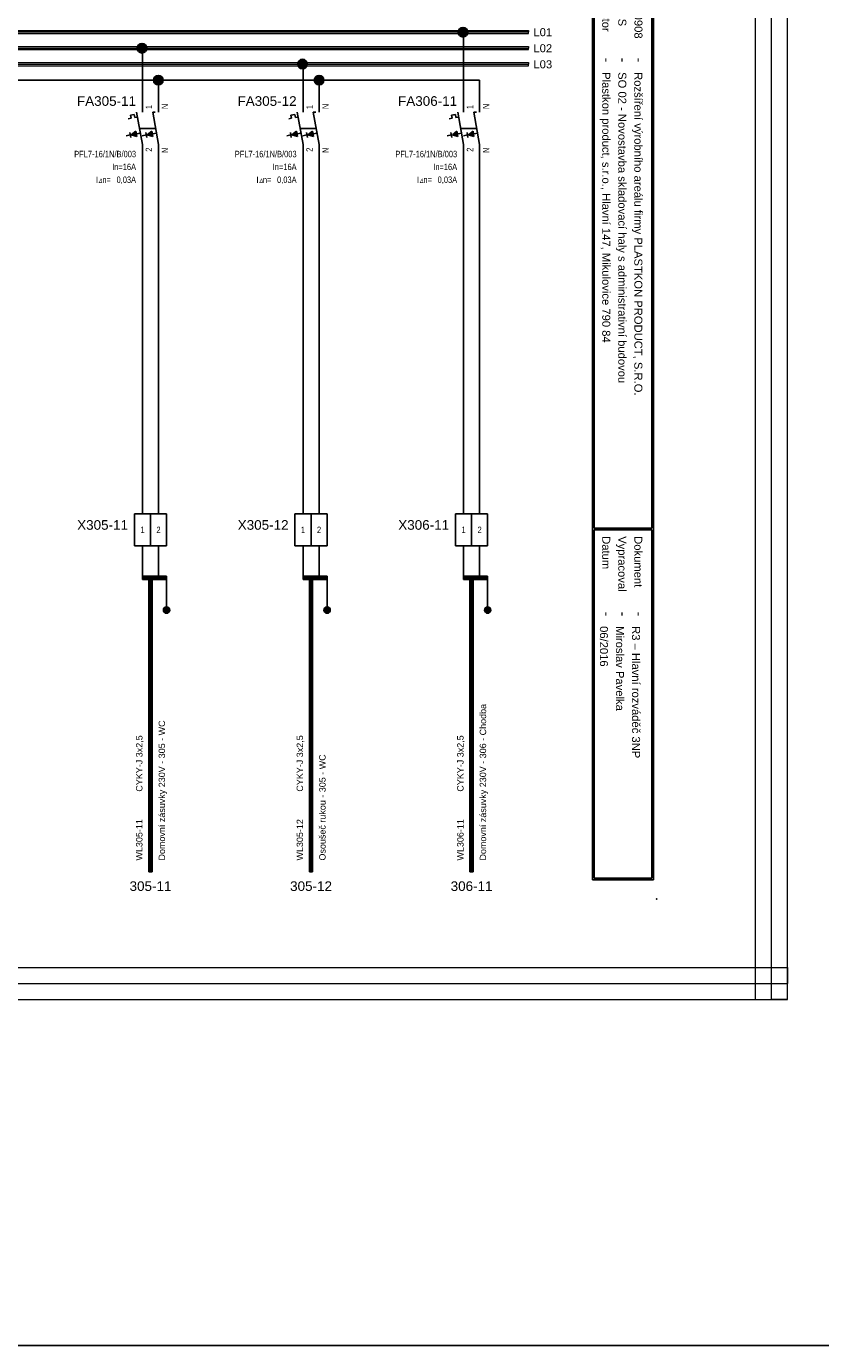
# Model space of a CAD drawing. Extents: x -3642 to 3381, y 3251 to 3904.
# Tile 27 of 41: x 877 to 1125, y 3251 to 3662. Entities that reach past the tile are written whole.
import ezdxf
from ezdxf.enums import TextEntityAlignment as Align

# ---------------------------------------------------------------- set-up
doc = ezdxf.new("R2010")
doc.units = 0
doc.header["$MEASUREMENT"] = 0
for name, color, linetype in [('1-KRESBA', 7, 'Continuous'), ('__Bílá', 7, 'Continuous'), ('__Oranžová', 30, 'Continuous'), ('__Rudá 010', 10, 'Continuous'), ('__Vínová 220', 220, 'Continuous'), ('__Černá 250', 7, 'Continuous')]:
    doc.layers.add(name, color=color, linetype=linetype)
doc.styles.add('Arial', font='arial.ttf')
doc.styles.add('GENERATED_STYLE_1', font='arial.ttf')
doc.styles.add('GREEKC', font='greekc', dxfattribs={"width": 0.8, "height": 1.3})

# ---------------------------------------------------------------- blocks, each defined once
blk = doc.blocks.new('BLK_Razítko_malé_pro_rozváděče')
at = {"layer": '__Bílá'}
for p, q in [((15, -1), (15, -20)), ((15, -1), (294, -1)), ((15.5, -1.5), (15.5, -19.5)), ((15.5, -1.5), (184.5, -1.5)), ((184.5, -1.5), (184.5, -19.5)), ((185, -1.5), (185, -19.5)), ((185, -1.5), (293.5, -1.5)), ((293.5, -19.5), (293.5, -1.5)), ((294, -20), (294, -1)), ((15, -20), (294, -20)), ((15.5, -19.5), (184.5, -19.5)), ((185, -19.5), (293.5, -19.5)), ((15, -405), (15, -419)), ((15, -405), (294, -405)), ((15.5, -405.5), (15.5, -418.5)), ((15.5, -405.5), (194.5, -405.5)), ((194.5, -405.5), (194.5, -418.5)), ((195, -405.5), (195, -418.5)), ((195, -405.5), (293.5, -405.5)), ((293.5, -405.5), (293.5, -418.5)), ((294, -405), (294, -419)), ((15, -419), (294, -419)), ((15.5, -418.5), (194.5, -418.5)), ((195, -418.5), (293.5, -418.5))]:
    blk.add_line(p, q, dxfattribs=at)
for p in [(0, 0), (300, 0), (0, -420), (300, -420)]:
    blk.add_point(p, dxfattribs=at)
at = {"layer": '__Bílá', "style": 'Arial'}
for s, height, p in [('-', 3, (38, -7)), ('Dokument', 2.5, (187, -7)), ('-', 3, (210.5, -7)), ('SO/PS', 2.5, (17.5, -12)), ('-', 3, (38, -12)), ('Vypracoval', 2.5, (187, -12)), ('-', 3, (210.5, -12)), ('Investor', 2.5, (17.5, -17)), ('-', 3, (38, -17)), ('Datum', 2.5, (187, -17)), ('-', 3, (210.5, -17)), ('PVLK PROJECT s.r.o. , Langrova 195/33,  787 01 Šumperk', 2.5, (17.5, -411)), ('Copyright © 2012 PVLK', 2.5, (197, -411)), ('Telefon: 773 836 685, mobil: 777 848 204, e-mail: %%Upavelka@pvlk.cz', 2.5, (17.5, -416)), ('Číslo dokumentu .....', 2.5, (197, -416))]:
    blk.add_text(s, height=height, dxfattribs=at).set_placement(p)
at = {"layer": '__Vínová 220', "char_height": 2.5, "attachment_point": 7, "style": 'Arial'}
for s, insert in [('715 0908', (17.5, -7)), ('Rozšíření výrobního areálu firmy PLASTKON PRODUCT, S.R.O.', (42.5, -7.75)), ('R3 – Hlavní rozváděč 3NP', (215, -7.75)), ('SO 02 - Novostavba skladovací haly s administrativní budovou', (42.5, -12.75)), ('Miroslav Pavelka', (215, -12.75)), ('Plastkon product, s.r.o., Hlavní 147, Mikulovice 790 84', (42.5, -17.75)), ('06/2016', (215, -17.75))]:
    blk.add_mtext(s, dxfattribs=dict(at, insert=insert))
at = {"layer": '__Vínová 220', "style": 'Arial'}
blk.add_attdef('ČÍSLO', text='', height=4, dxfattribs=at).set_placement((290, -416), align=Align.RIGHT)
blk = doc.blocks.new('V0109A02')
for p, q in [((0, 0), (0, 10)), ((5, 10), (0, 10)), ((5, 0), (5, 10)), ((10, 10), (5, 10)), ((10, 0), (10, 10)), ((5, 0), (0, 0)), ((10, 0), (5, 0))]:
    blk.add_line(p, q)
at = {"style": 'Arial'}
blk.add_attdef('POPIS', text='', height=3, dxfattribs=at).set_placement((-2, 5), align=Align.RIGHT)
at = {"style": 'Arial', "width": 0.8}
for tag, p in [('S1', (2.5, 5)), ('S2', (7.5, 5))]:
    blk.add_attdef(tag, text='', height=2, dxfattribs=at).set_placement(p, align=Align.MIDDLE)
blk = doc.blocks.new('V0085A01')
h = blk.add_hatch(color=256)
edge = h.paths.add_edge_path()
edge.add_arc((0, 0), 1, 0, 360)
blk.add_circle((0, 0), 1)
blk = doc.blocks.new('FEVA0910')
h = blk.add_hatch(color=256)
h.paths.add_polyline_path([(-1.92, -1.71), (-2.06, -0.92), (-3.5, -2)])
h.paths.add_polyline_path([(-3.5, -2), (-1.77, -2.5), (-1.92, -1.71)])
h = blk.add_hatch(color=256)
h.paths.add_polyline_path([(2.94, -0.92), (1.5, -2), (3.08, -1.71)])
h.paths.add_polyline_path([(3.08, -1.71), (1.5, -2), (3.23, -2.5)])
for p, q in [((0, 5), (0, 10)), ((5, 5), (5, 10)), ((-3.75, 4.14), (-2.56, 4.35)), ((-3.75, 4.14), (-3.57, 3.12)), ((-2.56, 4.35), (-2.38, 3.34)), ((-1.82, 5), (0, -5)), ((3.18, 5), (5, -5)), ((3.18, 5), (4, 5)), ((-4.45, 2.96), (-3.57, 3.12)), ((-2.38, 3.34), (-1.54, 3.49)), ((-0.91, 0), (4.09, 0)), ((-3.79, -2.07), (-5.07, -2.29)), ((-3.93, -1.27), (-3.65, -2.86)), ((-3.5, -2), (-2.06, -0.92)), ((-3.5, -2), (-0.64, -1.48)), ((-3.5, -2), (-1.77, -2.5)), ((-2.06, -0.92), (-1.77, -2.5)), ((1.21, -2.07), (-0.07, -2.29)), ((1.07, -1.27), (1.35, -2.86)), ((1.5, -2), (2.94, -0.92)), ((1.5, -2), (4.36, -1.48)), ((1.5, -2), (3.23, -2.5)), ((2.94, -0.92), (3.23, -2.5)), ((0, -5), (0, -10)), ((5, -5), (5, -10))]:
    blk.add_line(p, q)
at = {"style": 'Arial', "width": 0.8}
for s, p in [('I', (-14.5, -17)), ('n=', (-12.5, -17))]:
    blk.add_text(s, height=2, dxfattribs=at).set_placement(p)
at = {"style": 'GREEKC', "oblique": 10, "width": 0.8}
blk.add_text('D', height=1.3, dxfattribs=at).set_placement((-13.68, -17))
at = {"style": 'Arial'}
blk.add_attdef('POPIS', text='', height=3, dxfattribs=at).set_placement((-2, 7), align=Align.RIGHT)
at = {"style": 'Arial', "width": 0.8}
for tag, p in [('NO1', (3, 6)), ('NO2', (8, 6))]:
    blk.add_attdef(tag, p, '', height=2, rotation=90, dxfattribs=at)
for tag, p in [('TYP', (-2, -9)), ('PROUD', (-2, -13)), ('REZID', (-2, -17)), ('DOPLŇ1', (-2, -21)), ('DOPLŇ2', (-2, -25))]:
    blk.add_attdef(tag, text='', height=2, dxfattribs=at).set_placement(p, align=Align.RIGHT)
for tag, p in [('CO1', (3, -6)), ('CO2', (8, -6))]:
    blk.add_attdef(tag, text='', height=2, rotation=90, dxfattribs=at).set_placement(p, align=Align.RIGHT)
blk = doc.blocks.new('L0001A02')
at = {"linetype": 'Continuous'}
h = blk.add_hatch(color=256, dxfattribs=at)
edge = h.paths.add_edge_path()
edge.add_arc((0, 0), 1.5, 0, 360)
blk.add_circle((0, 0), 1.5)

msp = doc.modelspace()

# ---------------------------------------------------------------- linework, layer by layer
at = {"layer": '1-KRESBA'}
for p, q in [((1013.41, 3640), (1013.41, 3660)), ((913.41, 3640), (913.41, 3654.84)), ((963.41, 3640), (963.41, 3650)), ((995.8, 3645), (688.23, 3645)), ((918.41, 3645), (888.23, 3645)), ((918.41, 3640), (918.41, 3645)), ((968.41, 3645), (938.23, 3645)), ((968.41, 3640), (968.41, 3645)), ((1018.41, 3645), (988.23, 3645)), ((1018.41, 3640), (1018.41, 3645)), ((913.41, 3510), (913.41, 3620)), ((918.41, 3620), (918.41, 3510)), ((963.41, 3510), (963.41, 3620)), ((968.41, 3620), (968.41, 3510)), ((1013.41, 3510), (1013.41, 3620)), ((1018.41, 3620), (1018.41, 3510)), ((913.41, 3500), (913.41, 3490)), ((918.41, 3500), (918.41, 3490)), ((963.41, 3500), (963.41, 3490)), ((968.41, 3500), (968.41, 3490)), ((1013.41, 3500), (1013.41, 3490)), ((1018.41, 3500), (1018.41, 3490)), ((913.41, 3490.5), (913.41, 3490)), ((913.41, 3490.5), (920.91, 3490.5)), ((913.41, 3489.5), (913.41, 3490)), ((913.41, 3490), (920.91, 3490)), ((913.41, 3489.5), (920.91, 3489.5)), ((915.41, 3398.53), (915.41, 3490.5)), ((915.41, 3490.5), (915.91, 3490.5)), ((915.91, 3398.53), (915.91, 3490.5)), ((916.41, 3490.5), (915.91, 3490.5)), ((916.41, 3398.53), (916.41, 3490.5)), ((920.91, 3490.5), (920.91, 3490)), ((920.91, 3490), (920.91, 3480)), ((920.91, 3489.5), (920.91, 3490)), ((963.41, 3490.5), (963.41, 3490)), ((963.41, 3490.5), (970.91, 3490.5)), ((963.41, 3489.5), (963.41, 3490)), ((963.41, 3490), (970.91, 3490)), ((963.41, 3489.5), (970.91, 3489.5)), ((965.41, 3398.53), (965.41, 3490.5)), ((965.41, 3490.5), (965.91, 3490.5)), ((965.91, 3398.53), (965.91, 3490.5)), ((966.41, 3490.5), (965.91, 3490.5)), ((966.41, 3398.53), (966.41, 3490.5)), ((970.91, 3490.5), (970.91, 3490)), ((970.91, 3490), (970.91, 3480)), ((970.91, 3489.5), (970.91, 3490)), ((1013.41, 3490.5), (1013.41, 3490)), ((1013.41, 3490.5), (1020.91, 3490.5)), ((1013.41, 3489.5), (1013.41, 3490)), ((1013.41, 3490), (1020.91, 3490)), ((1013.41, 3489.5), (1020.91, 3489.5)), ((1015.41, 3398.53), (1015.41, 3490.5)), ((1015.41, 3490.5), (1015.91, 3490.5)), ((1015.91, 3398.53), (1015.91, 3490.5)), ((1016.41, 3490.5), (1015.91, 3490.5)), ((1016.41, 3398.53), (1016.41, 3490.5)), ((1020.91, 3490.5), (1020.91, 3490)), ((1020.91, 3490), (1020.91, 3480)), ((1020.91, 3489.5), (1020.91, 3490)), ((915.41, 3398.53), (915.91, 3398.53)), ((916.41, 3398.53), (915.91, 3398.53)), ((965.41, 3398.53), (965.91, 3398.53)), ((966.41, 3398.53), (965.91, 3398.53)), ((1015.41, 3398.53), (1015.91, 3398.53)), ((1016.41, 3398.53), (1015.91, 3398.53))]:
    msp.add_line(p, q, dxfattribs=at)
at = {"layer": '1-KRESBA', "color": 250, "linetype": 'Continuous'}
msp.add_line((1053.62, 3585), (1053.62, 3615), dxfattribs=at)
at = {"layer": '1-KRESBA', "color": 3}
msp.add_lwpolyline([(-3642.15, 3903.52), (3380.95, 3903.52), (3380.95, 3250.95), (-3642.15, 3250.95)], close=True, dxfattribs=at)
at = {"layer": '__Oranžová', "lineweight": 0}
for p, q in [((683.59, 3660.5), (1033.59, 3660.5)), ((1033.59, 3660.5), (1033.59, 3660)), ((683.59, 3660), (1033.59, 3660)), ((683.59, 3659.5), (1033.59, 3659.5)), ((1033.59, 3659.5), (1033.59, 3660)), ((683.59, 3655.5), (1033.59, 3655.5)), ((683.59, 3655), (1033.59, 3655)), ((683.59, 3654.5), (1033.59, 3654.5)), ((1033.59, 3655.5), (1033.59, 3655)), ((1033.59, 3654.5), (1033.59, 3655)), ((683.59, 3650.5), (1033.59, 3650.5)), ((683.59, 3650), (1033.59, 3650)), ((683.59, 3649.5), (1033.59, 3649.5)), ((1033.59, 3650.5), (1033.59, 3650)), ((1033.59, 3649.5), (1033.59, 3650))]:
    msp.add_line(p, q, dxfattribs=at)
at = {"layer": '__Vínová 220', "lineweight": 0}
for p, q in [((1104.29, 3358.74), (1104.29, 3724.82)), ((1109.29, 3358.74), (1109.29, 3724.82)), ((1114.29, 3358.74), (1114.29, 3724.82)), ((617.88, 3368.74), (1114.29, 3368.74)), ((1114.29, 3368.74), (1114.29, 3363.74)), ((617.88, 3363.74), (1114.29, 3363.74)), ((1114.29, 3358.74), (1114.29, 3363.74)), ((617.88, 3358.74), (1114.29, 3358.74)), ((1104.29, 3358.74), (1109.29, 3358.74)), ((1114.29, 3358.74), (1109.29, 3358.74))]:
    msp.add_line(p, q, dxfattribs=at)

# ---------------------------------------------------------------- block references
at = {"color": 250, "linetype": 'Continuous'}
for p in [(920.91, 3480), (970.91, 3480), (1020.91, 3480)]:
    msp.add_blockref('V0085A01', p, dxfattribs=at)
at = {"layer": '1-KRESBA', "rotation": 270}
msp.add_blockref('BLK_Razítko_malé_pro_rozváděče', (1073.59, 3690), dxfattribs=at).add_auto_attribs({'ČÍSLO': '24.9'})
at = {"layer": '1-KRESBA'}
for p in [(1013.25, 3659.93), (913.25, 3654.95), (963.25, 3650.01), (918.35, 3645), (968.43, 3645)]:
    msp.add_blockref('L0001A02', p, dxfattribs=at)
at = {"layer": '__Černá 250'}
for name, p, values in [('FEVA0910', (913.41, 3630), {'POPIS': 'FA305-11', 'TYP': 'PFL7-16/1N/B/003', 'PROUD': 'In=16A', 'REZID': '0,03A', 'CO1': '2', 'NO1': '1', 'CO2': 'N', 'NO2': 'N'}), ('FEVA0910', (963.41, 3630), {'POPIS': 'FA305-12', 'TYP': 'PFL7-16/1N/B/003', 'PROUD': 'In=16A', 'REZID': '0,03A', 'CO1': '2', 'NO1': '1', 'CO2': 'N', 'NO2': 'N'}), ('FEVA0910', (1013.41, 3630), {'POPIS': 'FA306-11', 'TYP': 'PFL7-16/1N/B/003', 'PROUD': 'In=16A', 'REZID': '0,03A', 'CO1': '2', 'NO1': '1', 'CO2': 'N', 'NO2': 'N'}), ('V0109A02', (910.91, 3500), {'POPIS': 'X305-11', 'S1': '1', 'S2': '2'}), ('V0109A02', (960.91, 3500), {'POPIS': 'X305-12', 'S1': '1', 'S2': '2'}), ('V0109A02', (1010.91, 3500), {'POPIS': 'X306-11', 'S1': '1', 'S2': '2'})]:
    msp.add_blockref(name, p, dxfattribs=at).add_auto_attribs(values)

# ---------------------------------------------------------------- texts
at = {"layer": '__Oranžová', "lineweight": 0, "style": 'Arial'}
for s, p in [('L01', (1035.17, 3658.69)), ('L02', (1035.17, 3653.69)), ('L03', (1035.17, 3648.69))]:
    msp.add_text(s, height=2.5, dxfattribs=at).set_placement(p)
at = {"layer": '__Rudá 010', "style": 'Arial'}
for s, p in [('CYKY-J 3x2,5', (913.41, 3423.45)), ('CYKY-J 3x2,5', (963.41, 3423.45)), ('CYKY-J 3x2,5', (1013.41, 3423.45)), ('WL305-11', (913.41, 3402)), ('WL305-12', (963.41, 3402)), ('WL306-11', (1013.41, 3402))]:
    msp.add_text(s, height=2, rotation=90, dxfattribs=at).set_placement(p)
at = {"layer": '__Rudá 010', "style": 'GENERATED_STYLE_1'}
for s, p in [('305-11', (915.91, 3392.53)), ('305-12', (965.91, 3392.53)), ('306-11', (1015.91, 3392.53))]:
    msp.add_text(s, height=3, dxfattribs=at).set_placement(p, align=Align.CENTER)
at = {"layer": '__Rudá 010', "char_height": 2, "width": 62.8406, "attachment_point": 1, "rotation": 90, "style": 'Arial'}
for s, insert in [('Domovní zásuvky 230V - 306 - Chodba', (1018.44, 3402)), ('Domovní zásuvky 230V - 305 - WC', (918.44, 3402)), ('Osoušeč rukou - 305 - WC', (968.44, 3402))]:
    msp.add_mtext(s, dxfattribs=dict(at, insert=insert))

doc.saveas('drawing.dxf')
